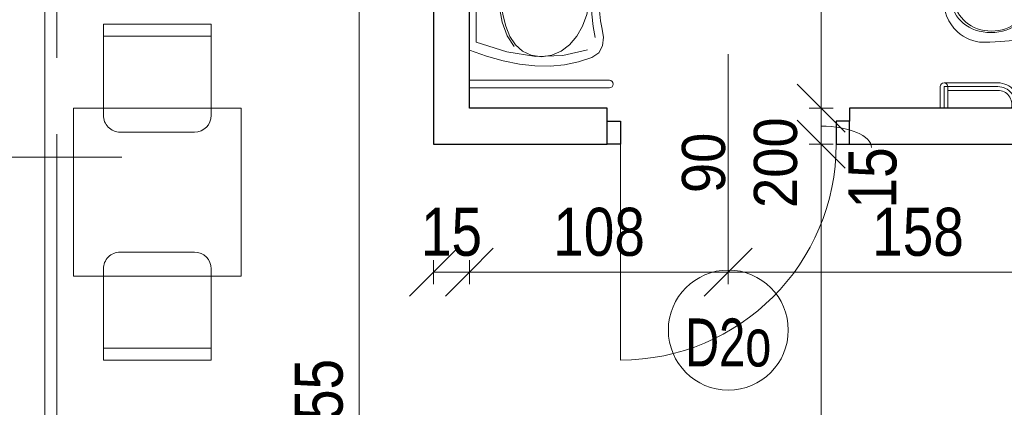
# Model space of a CAD drawing. Header units: centimetres. Extents: x -1631 to 21770, y -8842 to 3590.
# Tile 32 of 87: x -1228 to -818, y 2104 to 2265. Entities that reach past the tile are written whole.
import ezdxf

# ---------------------------------------------------------------- set-up
doc = ezdxf.new("R2010")
doc.units = ezdxf.units.CM
doc.linetypes.add('Oś', pattern=[222.25, 127, -31.75, 31.75, -31.75])
for name, color, linetype, lineweight in [('A-ANNO-DIMS', 211, 'Continuous', 13), ('A-ANNO-DIMS-100', 211, 'Continuous', 13), ('A-ANNO-NOTE', 131, 'Continuous', 9), ('A-DETL-GENF', 92, 'Continuous', 9), ('A-DETL-MEDM', 33, 'Continuous', 13), ('A-DOOR', 31, 'Continuous', 13), ('A-GLAZ-IDEN', 152, 'Continuous', 13), ('A-WALL', 113, 'Continuous', 13), ('A-WALL-IDEN', 211, 'Continuous', 13), ('I-FURN', 30, 'Continuous', 9), ('P-SANR-FIXT', 6, 'Continuous', 9), ('S-GRID', 1, 'Continuous', 13)]:
    doc.layers.add(name, color=color, linetype=linetype, lineweight=lineweight)
doc.styles.add('Arial', font='arial.ttf', dxfattribs={"width": 0.9, "height": 18})
doc.styles.add('Arial Narrow_5', font='ARIALN.TTF', dxfattribs={"height": 20})
doc.styles.add('Arial_1', font='arial.ttf', dxfattribs={"width": 0.7, "height": 20})
doc.styles.add('Arial_12', font='arial.ttf', dxfattribs={"width": 0.9, "height": 23})
doc.styles.add('Arial_13', font='arial.ttf', dxfattribs={"height": 0.2})
doc.dimstyles.new('Diagonal_1_100__0__wewnętrzne', dxfattribs={"dimscale": 30.48, "dimtxt": 20.468619, "dimasz": 0.656168, "dimexe": 0.164042, "dimexo": 0.0625, "dimgap": 0.032808, "dimtad": 1, "dimdec": 0, "dimdsep": 46, "dimtxsty": 'Arial Narrow_5', "dimblk1": 'OBLIQUE', "dimblk2": 'OBLIQUE', "dimsah": 1, "dimcen": 0.09, "dimazin": 0, "dimtfac": 1, "dimtdec": 4, "dimtix": 1, "dimtmove": 1, "dimatfit": 3, "dimfxl": 0, "dimtvp": 1, "dimtolj": 1, "dimtzin": 0, "dimarcsym": 0})
doc.dimstyles.new('Diagonal_1_100__0__wewnętrzne_1', dxfattribs={"dimscale": 30.48, "dimtxt": 20.468619, "dimasz": 0.656168, "dimexe": 0.164042, "dimexo": 0.0625, "dimgap": 0.032808, "dimtad": 1, "dimdec": 0, "dimdsep": 46, "dimtxsty": 'Arial Narrow_5', "dimblk1": 'OBLIQUE', "dimblk2": 'OBLIQUE', "dimsah": 1, "dimcen": 0.09, "dimazin": 0, "dimtfac": 1, "dimtdec": 4, "dimtix": 1, "dimtmove": 0, "dimatfit": 3, "dimfxl": 0, "dimtvp": 1, "dimtolj": 1, "dimtzin": 0, "dimarcsym": 0})
doc.dimstyles.new('Diagonal_1_100__0__wewnętrzne_2', dxfattribs={"dimscale": 30.48, "dimtxt": 20.468619, "dimasz": 0.656168, "dimexe": 0.164042, "dimexo": 0.0625, "dimgap": 0.032808, "dimtad": 1, "dimdec": 0, "dimdsep": 46, "dimtxsty": 'Arial Narrow_5', "dimblk1": 'OBLIQUE', "dimblk2": 'OBLIQUE', "dimsah": 1, "dimcen": 0.09, "dimazin": 0, "dimtfac": 1, "dimtdec": 4, "dimtix": 1, "dimtmove": 2, "dimatfit": 3, "dimfxl": 0, "dimtvp": 1, "dimtolj": 1, "dimtzin": 0, "dimarcsym": 0})

# ---------------------------------------------------------------- blocks, each defined once
blk = doc.blocks.new('Blat - Blat-1285693-5_piętro III __10_50 m_ - stan projektowany')
at = {"layer": 'I-FURN'}
for p, q in [((0, 70), (0, 0)), ((70, 70), (0, 70)), ((70, 0), (70, 70)), ((0, 0), (70, 0))]:
    blk.add_line(p, q, dxfattribs=at)
blk = doc.blocks.new('DRZWI 1S - automatyczna etykieta - Drzwi 90 _łazienkowe_-2364279-5_piętro III __10_50 m_ - stan projektowany')
at = {"layer": 'A-DETL-GENF'}
for p, q in [((-50.5, 7.5), (-50.5, -2)), ((-45, 7.5), (-50.5, 7.5)), ((-45, -2), (-45, 7.5)), ((50.5, 7.5), (45, 7.5)), ((45, 7.5), (45, -2)), ((50.5, -2), (50.5, 7.5)), ((-50.5, -2), (-45, -2)), ((45, -2), (50.5, -2))]:
    blk.add_line(p, q, dxfattribs=at)
at = {"layer": 'A-DETL-MEDM', "lineweight": 25}
for p, q in [((-45, 7.5), (-50.5, 7.5)), ((-50.5, 7.5), (-50.5, -2)), ((-45, -2), (-45, 7.5)), ((45, -2), (45, 7.5)), ((45, 7.5), (50.5, 7.5)), ((50.5, 7.5), (50.5, -2)), ((-50.5, -2), (-45, -2)), ((50.5, -2), (45, -2))]:
    blk.add_line(p, q, dxfattribs=at)
at = {"layer": 'A-DOOR'}
blk.add_line((45, 7.5), (45, 97.5), dxfattribs=at)
blk.add_arc((45, 7.5), 90, 90, 180, dxfattribs=at)
blk = doc.blocks.new('miska ustępowa dla N_35_5x54 wisząca koło narożna - Type 1-2357505-5_piętro III __10_50 m_ - stan projektowany')
at = {"layer": 'P-SANR-FIXT'}
for p, q in [((44.09, 92.2), (44.09, 11)), ((47.21, 92.2), (47.21, 11)), ((-23.38, 80.62), (-32.35, 80.62)), ((-23.38, 79.06), (-32.35, 79.06)), ((-23.38, 56.63), (-23.38, 79.06)), ((-21.82, 56.63), (-21.82, 79.06)), ((4.01, 77.03), (6.13, 78.05)), ((6.13, 78.05), (7.56, 78.51)), ((7.56, 78.51), (9.56, 78.98)), ((9.56, 78.98), (11.02, 79.17)), ((11.02, 79.17), (12.5, 79.25)), ((12.5, 79.25), (13.98, 79.17)), ((13.98, 79.17), (15.44, 78.98)), ((15.44, 78.98), (17.44, 78.51)), ((17.44, 78.51), (18.87, 78.05)), ((18.87, 78.05), (20.99, 77.03)), ((-32.35, 77.5), (-23.38, 77.5)), ((-24.94, 56.63), (-24.94, 77.5)), ((-0.58, 73.39), (1.02, 74.96)), ((1.02, 74.96), (2.75, 76.27)), ((2.75, 76.27), (4.01, 77.03)), ((20.99, 77.03), (22.25, 76.27)), ((22.25, 76.27), (23.98, 74.96)), ((23.98, 74.96), (25.58, 73.39)), ((-3.07, 69.78), (-2.34, 71.05)), ((-2.34, 71.05), (-1.51, 72.26)), ((-1.51, 72.26), (-0.58, 73.39)), ((25.58, 73.39), (26.51, 72.26)), ((26.51, 72.26), (27.34, 71.05)), ((27.34, 71.05), (28.07, 69.78)), ((-4.57, 65.68), (-4.19, 67.09)), ((-4.19, 67.09), (-3.69, 68.46)), ((-3.69, 68.46), (-3.07, 69.78)), ((28.07, 69.78), (28.69, 68.46)), ((28.69, 68.46), (29.19, 67.09)), ((29.19, 67.09), (29.57, 65.68)), ((-4.88, 59.89), (-4.82, 64.32)), ((-4.82, 64.32), (-4.57, 65.68)), ((29.57, 65.68), (29.53, 64.32)), ((29.53, 64.32), (29.58, 59.89)), ((-4.56, 55.56), (-4.88, 59.89)), ((29.58, 59.89), (29.22, 55.56)), ((-1.4, 11), (-4.56, 55.56)), ((29.22, 55.56), (26.4, 11)), ((8.17, 46.6), (8.17, 51.72)), ((17.32, 51.72), (17.32, 46.6)), ((16.4, 45.33), (9.09, 45.33)), ((3.32, 37.31), (6.14, 37.31)), ((4.69, 35.9), (4.69, 38.7)), ((18.43, 37.31), (21.25, 37.31)), ((19.8, 35.9), (19.8, 38.7))]:
    blk.add_line(p, q, dxfattribs=at)
for centre in [(4.69, 37.31), (19.8, 37.31)]:
    blk.add_circle(centre, 0.825, dxfattribs=at)
for centre, radius, start, end in [((45.65, 92.2), 1.56, 0, 180), ((-23.38, 79.06), 1.56, 360, 90), ((-23.38, 79.06), 1.56, 270, 360), ((-30.79, 56.63), 5.85, 254.5618, 0), ((-30.79, 56.63), 7.41, 257.8673, 0), ((-30.79, 56.63), 8.97, 260.0004, 0), ((12.74, 51.5), 4.58, 2.8022, 177.1978), ((9.34, 46.48), 1.17, 174.1101, 257.7661), ((16.15, 46.48), 1.17, 282.2339, 5.8899)]:
    blk.add_arc(centre, radius, start, end, dxfattribs=at)
for centre, major_axis, ratio in [((12.55, 59.51), (0, 16.33), 0.823529), ((12.55, 59.26), (0, 15.16), 0.845174)]:
    blk.add_ellipse(centre, major_axis=major_axis, ratio=ratio, dxfattribs=at)
blk = doc.blocks.new('umywalka dla N_65x56 koło - Type 1-2359175-5_piętro III __10_50 m_ - stan projektowany')
at = {"layer": 'P-SANR-FIXT'}
for p, q in [((-29.1, -65.9), (-29.1, -7.5)), ((-25.9, -65.9), (-25.9, -7.5)), ((-15.89, -14.7), (-13.31, -7.5)), ((38.31, -7.5), (40.89, -14.7)), ((50.9, -65.9), (50.9, -7.5)), ((54.1, -7.5), (54.1, -65.9)), ((-14.09, -23.15), (-10.01, -10.3)), ((-10.01, -10.3), (12.5, -10.3)), ((12.5, -10.3), (35.01, -10.3)), ((12.5, -18.23), (12.5, -11.72)), ((35.01, -10.3), (39.09, -23.15)), ((-17.85, -21.67), (-15.89, -14.7)), ((15.75, -14.98), (9.25, -14.98)), ((10.89, -14.3), (10.75, -14.98)), ((10.75, -14.98), (10.89, -15.66)), ((11.26, -13.74), (10.89, -14.3)), ((10.89, -15.66), (11.26, -16.21)), ((11.82, -13.36), (11.26, -13.74)), ((11.26, -16.21), (11.82, -16.59)), ((12.5, -13.22), (11.82, -13.36)), ((13.18, -13.36), (12.5, -13.22)), ((13.74, -13.74), (13.18, -13.36)), ((13.18, -16.59), (13.74, -16.21)), ((14.11, -14.3), (13.74, -13.74)), ((13.74, -16.21), (14.11, -15.66)), ((14.25, -14.98), (14.11, -14.3)), ((14.11, -15.66), (14.25, -14.98)), ((40.89, -14.7), (42.85, -21.67)), ((5.06, -19.92), (-1.64, -21.13)), ((12.43, -19.54), (5.06, -19.92)), ((11.82, -16.59), (12.5, -16.73)), ((19.81, -19.92), (12.43, -19.54)), ((12.5, -16.73), (13.18, -16.59)), ((26.51, -21.13), (19.81, -19.92)), ((-19.18, -28.39), (-17.85, -21.67)), ((-15.95, -35.24), (-14.09, -23.15)), ((-7.38, -23.21), (-11.89, -26.24)), ((-11.14, -26.76), (-7.63, -24.42)), ((-7.63, -24.42), (-3.39, -22.67)), ((-1.64, -21.13), (-7.38, -23.21)), ((-3.39, -22.67), (1.45, -21.46)), ((1.45, -21.46), (6.76, -20.76)), ((6.76, -20.76), (12.43, -20.54)), ((9.85, -23.86), (9.04, -25.06)), ((11.04, -23.06), (9.85, -23.86)), ((11.61, -24.39), (10.87, -24.89)), ((12.5, -22.76), (11.04, -23.06)), ((12.5, -24.21), (11.61, -24.39)), ((12.43, -20.54), (18.1, -20.76)), ((12.5, -31.76), (12.5, -21.26)), ((13.96, -23.06), (12.5, -22.76)), ((13.39, -24.39), (12.5, -24.21)), ((14.13, -24.89), (13.39, -24.39)), ((15.15, -23.86), (13.96, -23.06)), ((15.96, -25.06), (15.15, -23.86)), ((18.1, -20.76), (23.42, -21.46)), ((23.42, -21.46), (28.26, -22.67)), ((32.25, -23.21), (26.51, -21.13)), ((28.26, -22.67), (32.5, -24.42)), ((36.76, -26.24), (32.25, -23.21)), ((32.5, -24.42), (36.01, -26.76)), ((39.09, -23.15), (40.95, -35.24)), ((42.85, -21.67), (44.18, -28.39)), ((-19.89, -34.88), (-19.18, -28.39)), ((-13.8, -29.72), (-11.14, -26.76)), ((7.16, -26.51), (17.84, -26.51)), ((9.04, -25.06), (8.75, -26.51)), ((8.75, -26.51), (9.04, -27.97)), ((9.04, -27.97), (9.85, -29.16)), ((10.38, -25.62), (10.2, -26.51)), ((10.2, -26.51), (10.38, -27.41)), ((10.87, -24.89), (10.38, -25.62)), ((10.38, -27.41), (10.87, -28.14)), ((10.87, -28.14), (11.61, -28.63)), ((11.61, -28.63), (12.5, -28.81)), ((12.5, -28.81), (13.39, -28.63)), ((13.39, -28.63), (14.13, -28.14)), ((14.62, -25.62), (14.13, -24.89)), ((14.13, -28.14), (14.62, -27.41)), ((14.8, -26.51), (14.62, -25.62)), ((14.62, -27.41), (14.8, -26.51)), ((15.15, -29.16), (15.96, -27.97)), ((16.25, -26.51), (15.96, -25.06)), ((15.96, -27.97), (16.25, -26.51)), ((36.01, -26.76), (38.67, -29.72)), ((44.18, -28.39), (44.89, -34.88)), ((-15.49, -33.33), (-13.8, -29.72)), ((9.85, -29.16), (11.04, -29.97)), ((11.04, -29.97), (12.5, -30.26)), ((12.5, -30.26), (13.96, -29.97)), ((13.96, -29.97), (15.15, -29.16)), ((38.67, -29.72), (40.36, -33.33)), ((-19.97, -41.14), (-19.89, -34.88)), ((-16.08, -37.64), (-15.49, -33.33)), ((-15.64, -46.48), (-15.95, -35.24)), ((40.36, -33.33), (40.95, -37.64)), ((40.95, -35.24), (40.64, -46.48)), ((44.89, -34.88), (44.97, -41.14)), ((-15.49, -41.92), (-16.08, -37.64)), ((40.95, -37.64), (40.36, -41.92)), ((-19.42, -47.19), (-19.97, -41.14)), ((-13.79, -45.83), (-15.49, -41.92)), ((40.36, -41.92), (38.68, -45.83)), ((44.97, -41.14), (44.42, -47.19)), ((-18.22, -53.01), (-19.42, -47.19)), ((-13.17, -56.78), (-15.64, -46.48)), ((-11.11, -49.31), (-13.79, -45.83)), ((38.68, -45.83), (36.03, -49.31)), ((40.64, -46.48), (38.17, -56.78)), ((44.42, -47.19), (43.22, -53.01)), ((-16.38, -58.62), (-18.22, -53.01)), ((-7.59, -52.29), (-11.11, -49.31)), ((-3.33, -54.72), (-7.59, -52.29)), ((32.54, -52.29), (28.31, -54.72)), ((36.03, -49.31), (32.54, -52.29)), ((43.22, -53.01), (41.38, -58.62)), ((1.52, -56.54), (-3.33, -54.72)), ((6.84, -57.67), (1.52, -56.54)), ((23.49, -56.54), (18.18, -57.67)), ((28.31, -54.72), (23.49, -56.54)), ((-14.43, -61.47), (-16.38, -58.62)), ((-11.49, -63.08), (-14.43, -61.47)), ((-8.14, -60.01), (-3.44, -59.13)), ((-3.44, -59.13), (1.64, -58.58)), ((1.64, -58.58), (6.99, -58.24)), ((7.9, -61.54), (3.08, -61.79)), ((12.52, -58.06), (6.84, -57.67)), ((6.99, -58.24), (12.48, -58.02)), ((12.5, -61.51), (7.9, -61.54)), ((12.48, -58.02), (17.98, -58.24)), ((17.1, -61.54), (12.5, -61.51)), ((18.18, -57.67), (12.52, -58.06)), ((21.92, -61.79), (17.1, -61.54)), ((17.98, -58.24), (23.33, -58.58)), ((23.33, -58.58), (28.41, -59.13)), ((28.41, -59.13), (33.11, -60.01)), ((39.43, -61.47), (36.49, -63.08)), ((41.38, -58.62), (39.43, -61.47)), ((-7.9, -63.51), (-11.49, -63.08)), ((-3.96, -62.78), (-7.9, -63.51)), ((-1.14, -62.22), (-3.96, -62.78)), ((3.08, -61.79), (-1.14, -62.22)), ((26.14, -62.22), (21.92, -61.79)), ((28.96, -62.78), (26.14, -62.22)), ((32.9, -63.51), (28.96, -62.78)), ((36.49, -63.08), (32.9, -63.51))]:
    blk.add_line(p, q, dxfattribs=at)
for centre in [(-27.5, -65.9), (52.5, -65.9)]:
    blk.add_arc(centre, 1.6, 180, 0, dxfattribs=at)
blk = doc.blocks.new('krzesło - krzesło-823058-5_piętro III __10_50 m_ - stan projektowany')
at = {"layer": 'I-FURN'}
for p, q in [((-22.5, 22.5), (-22.5, -15.5)), ((22.5, 22.5), (-22.5, 22.5)), ((22.5, -15.5), (22.5, 22.5)), ((22.5, 17.5), (-22.5, 17.5)), ((-15.5, -22.5), (15.5, -22.5))]:
    blk.add_line(p, q, dxfattribs=at)
for centre, start, end in [((-15.5, -15.5), 180, 270), ((15.5, -15.5), 270, 0)]:
    blk.add_arc(centre, 7, start, end, dxfattribs=at)
blk = doc.blocks.new('krzesło - krzesło-1270919-5_piętro III __10_50 m_ - stan projektowany')
at = {"layer": 'I-FURN'}
for p, q in [((-15.5, 22.5), (15.5, 22.5)), ((-22.5, -22.5), (-22.5, 15.5)), ((22.5, 15.5), (22.5, -22.5)), ((22.5, -17.5), (-22.5, -17.5)), ((22.5, -22.5), (-22.5, -22.5))]:
    blk.add_line(p, q, dxfattribs=at)
for centre, start, end in [((-15.5, 15.5), 90, 180), ((15.5, 15.5), 360, 90)]:
    blk.add_arc(centre, 7, start, end, dxfattribs=at)
blk = doc.blocks.new('DIMBLOCK33-5_piętro III __10_50 m_ - stan projektowany')
at = {"layer": 'A-ANNO-DIMS-100', "transparency": 16777216}
for p, q in [((-1086.6, 2313.33), (-1096.6, 2323.33)), ((-1091.6, 2313.33), (-1081.6, 2313.33)), ((-1086.6, 2313.33), (-1091.6, 2313.33)), ((-1086.6, 1858.33), (-1086.6, 2313.33)), ((-1086.6, 2313.33), (-1076.6, 2303.33)), ((-1086.6, 1858.33), (-1096.6, 1868.33)), ((-1091.6, 1858.33), (-1081.6, 1858.33)), ((-1086.6, 1858.33), (-1091.6, 1858.33)), ((-1086.6, 1858.33), (-1076.6, 1848.33))]:
    blk.add_line(p, q, dxfattribs=at)
at = {"layer": 'A-ANNO-DIMS-100', "color": 0, "transparency": 16777216, "insert": (-1113.45, 2085.63), "char_height": 20, "width": 45.6158, "attachment_point": 1, "rotation": 90, "line_spacing_factor": 0.974696, "style": 'Arial Narrow_5'}
blk.add_mtext('455', dxfattribs=at)
blk = doc.blocks.new('_Oblique')
at = {"color": 0, "linetype": 'ByBlock', "lineweight": -2}
blk.add_line((-0.5, -0.5), (0.5, 0.5), dxfattribs=at)
blk = doc.blocks.new('DIMBLOCK113-5_piętro III __10_50 m_ - stan projektowany')
at = {"layer": 'A-ANNO-DIMS-100', "transparency": 16777216}
for p, q in [((-893.96, 2213.33), (-903.96, 2223.33)), ((-898.96, 2213.33), (-888.96, 2213.33)), ((-893.96, 2213.33), (-898.96, 2213.33)), ((-893.96, 1858.33), (-893.96, 2213.33)), ((-893.96, 2213.33), (-883.96, 2203.33)), ((-893.96, 1858.33), (-903.96, 1868.33)), ((-898.96, 1858.33), (-888.96, 1858.33)), ((-893.96, 1858.33), (-898.96, 1858.33)), ((-893.96, 1858.33), (-883.96, 1848.33))]:
    blk.add_line(p, q, dxfattribs=at)
at = {"layer": 'A-ANNO-DIMS-100', "color": 0, "transparency": 16777216, "insert": (-920.81, 2016.82), "char_height": 20, "width": 45.6158, "attachment_point": 1, "rotation": 90, "line_spacing_factor": 0.974696, "style": 'Arial Narrow_5'}
blk.add_mtext('355', dxfattribs=at)
blk = doc.blocks.new('DIMBLOCK114-5_piętro III __10_50 m_ - stan projektowany')
at = {"layer": 'A-ANNO-DIMS-100', "transparency": 16777216}
for p, q in [((-893.96, 2228.33), (-903.96, 2238.33)), ((-898.96, 2228.33), (-888.96, 2228.33)), ((-893.96, 2228.33), (-898.96, 2228.33)), ((-893.96, 2213.33), (-893.96, 2228.33)), ((-893.96, 2228.33), (-883.96, 2218.33)), ((-893.96, 2213.33), (-903.96, 2223.33)), ((-898.96, 2213.33), (-888.96, 2213.33)), ((-893.96, 2213.33), (-898.96, 2213.33)), ((-893.96, 2213.33), (-883.96, 2203.33))]:
    blk.add_line(p, q, dxfattribs=at)
blk.add_ellipse((-893.96, 2211.85), major_axis=(21.04, 0), ratio=0.426512, start_param=0, end_param=1.570796, dxfattribs=at)
at = {"layer": 'A-ANNO-DIMS-100', "color": 0, "transparency": 16777216, "insert": (-882.52, 2186.51), "char_height": 20, "width": 30.4105, "attachment_point": 1, "rotation": 90, "line_spacing_factor": 0.974696, "style": 'Arial Narrow_5'}
blk.add_mtext('15', dxfattribs=at)
blk = doc.blocks.new('DIMBLOCK115-5_piętro III __10_50 m_ - stan projektowany')
at = {"layer": 'A-ANNO-DIMS-100', "transparency": 16777216}
for p, q in [((-893.96, 2428.33), (-903.96, 2438.33)), ((-898.96, 2428.33), (-888.96, 2428.33)), ((-893.96, 2428.33), (-898.96, 2428.33)), ((-893.96, 2228.33), (-893.96, 2428.33)), ((-893.96, 2428.33), (-883.96, 2418.33)), ((-893.96, 2228.33), (-903.96, 2238.33)), ((-898.96, 2228.33), (-888.96, 2228.33)), ((-893.96, 2228.33), (-898.96, 2228.33)), ((-893.96, 2228.33), (-883.96, 2218.33))]:
    blk.add_line(p, q, dxfattribs=at)
at = {"layer": 'A-ANNO-DIMS-100', "color": 0, "transparency": 16777216, "insert": (-920.81, 2309.32), "char_height": 20, "width": 45.6158, "attachment_point": 1, "rotation": 90, "line_spacing_factor": 0.974696, "style": 'Arial Narrow_5'}
blk.add_mtext('200', dxfattribs=at)
blk = doc.blocks.new('DIMBLOCK181-5_piętro III __10_50 m_ - stan projektowany')
at = {"layer": 'A-ANNO-DIMS-100', "transparency": 16777216}
for p, q in [((-1055.62, 2159.95), (-1045.62, 2169.95)), ((-1040.62, 2159.95), (-1030.62, 2169.95)), ((-1055.62, 2164.95), (-1055.62, 2154.95)), ((-1055.62, 2159.95), (-1055.62, 2164.95)), ((-1040.62, 2164.95), (-1040.62, 2154.95)), ((-1040.62, 2159.95), (-1040.62, 2164.95)), ((-1055.62, 2159.95), (-1065.62, 2149.95)), ((-1055.62, 2159.95), (-1040.62, 2159.95)), ((-1040.62, 2159.95), (-1050.62, 2149.95))]:
    blk.add_line(p, q, dxfattribs=at)
at = {"layer": 'A-ANNO-DIMS-100', "color": 0, "transparency": 16777216, "insert": (-1060.79, 2186.8), "char_height": 20, "width": 30.4105, "attachment_point": 1, "line_spacing_factor": 0.974696, "style": 'Arial Narrow_5'}
blk.add_mtext('15', dxfattribs=at)
blk = doc.blocks.new('DIMBLOCK182-5_piętro III __10_50 m_ - stan projektowany')
at = {"layer": 'A-ANNO-DIMS-100', "transparency": 16777216}
for p, q in [((-1040.62, 2159.95), (-1030.62, 2169.95)), ((-932.63, 2159.95), (-922.63, 2169.95)), ((-1040.62, 2164.95), (-1040.62, 2154.95)), ((-1040.62, 2159.95), (-1040.62, 2164.95)), ((-932.63, 2164.95), (-932.63, 2154.95)), ((-932.63, 2159.95), (-932.63, 2164.95)), ((-1040.62, 2159.95), (-1050.62, 2149.95)), ((-1040.62, 2159.95), (-932.63, 2159.95)), ((-932.63, 2159.95), (-942.63, 2149.95))]:
    blk.add_line(p, q, dxfattribs=at)
at = {"layer": 'A-ANNO-DIMS-100', "color": 0, "transparency": 16777216, "insert": (-1005.63, 2186.8), "char_height": 20, "width": 45.6158, "attachment_point": 1, "line_spacing_factor": 0.974696, "style": 'Arial Narrow_5'}
blk.add_mtext('108', dxfattribs=at)
blk = doc.blocks.new('DIMBLOCK183-5_piętro III __10_50 m_ - stan projektowany')
at = {"layer": 'A-ANNO-DIMS-100', "transparency": 16777216}
for p, q in [((-932.63, 2159.95), (-922.63, 2169.95)), ((-774.62, 2159.95), (-764.62, 2169.95)), ((-932.63, 2164.95), (-932.63, 2154.95)), ((-932.63, 2159.95), (-932.63, 2164.95)), ((-774.62, 2164.95), (-774.62, 2154.95)), ((-774.62, 2159.95), (-774.62, 2164.95)), ((-932.63, 2159.95), (-942.63, 2149.95)), ((-932.63, 2159.95), (-774.62, 2159.95)), ((-774.62, 2159.95), (-784.62, 2149.95))]:
    blk.add_line(p, q, dxfattribs=at)
at = {"layer": 'A-ANNO-DIMS-100', "color": 0, "transparency": 16777216, "insert": (-872.63, 2186.8), "char_height": 20, "width": 45.6158, "attachment_point": 1, "line_spacing_factor": 0.974696, "style": 'Arial Narrow_5'}
blk.add_mtext('158', dxfattribs=at)
blk = doc.blocks.new('Okno_LD_typ 100 - metka _ wys_parapetu-2491833-5_piętro III __10_50 m_ - stan projektowany')
at = {"layer": 'A-GLAZ-IDEN'}
blk.add_line((0, 1.8925), (0, -0.3919), dxfattribs=at)
blk.add_circle((0, -0.0919), 0.3, dxfattribs=at)
at = {"layer": 'A-GLAZ-IDEN', "insert": (0.4711, 0.6634), "char_height": 0.2, "width": 0.48783, "attachment_point": 3, "rotation": 90, "line_spacing_factor": 0.936439, "style": 'Arial_13', "bg_fill": 3, "box_fill_scale": 1.25, "bg_fill_color": 256, "bg_fill_true_color": 13158600, "bg_fill_transparency": 0}
blk.add_mtext('\\pt1.27,2.54,3.81,5.08,6.35,7.62,8.89,10.16,11.43,12.7,13.97,15.24,16.51,17.78,19.05,20.32,21.59,22.86,24.13,25.4,26.67,27.94,29.21,30.48,31.75,33.02,34.29,35.56,36.83,38.1,39.37,40.64;hp= ', dxfattribs=at)

msp = doc.modelspace()

# ---------------------------------------------------------------- linework, layer by layer
at = {"layer": 'A-ANNO-NOTE', "lineweight": 13}
msp.add_line((-932.63, 2250.83), (-932.63, 2160.83), dxfattribs=at)
msp.add_line((-932.63, 2250.83), (-932.63, 2160.83), dxfattribs=at)
msp.add_circle((-932.63, 2135.83), 25, dxfattribs=at)
at = {"layer": 'A-WALL', "color": 7, "lineweight": 25}
for p, q in [((-1040.62, 2228.33), (-1040.62, 2428.33)), ((-1055.62, 2313.33), (-1055.62, 2213.33)), ((-983.13, 2228.33), (-1040.62, 2228.33)), ((-983.13, 2222.83), (-983.13, 2228.33)), ((-752.62, 2228.33), (-882.13, 2228.33)), ((-882.13, 2228.33), (-882.13, 2222.83)), ((-1055.62, 2213.33), (-983.13, 2213.33)), ((-882.13, 2213.33), (-752.62, 2213.33))]:
    msp.add_line(p, q, dxfattribs=at)
at = {"layer": 'A-WALL', "lineweight": 9}
msp.add_line((-1217.62, 2313.33), (-1217.62, 1863.33), dxfattribs=at)
at = {"layer": 'S-GRID', "linetype": 'Oś'}
msp.add_line((-1212.62, 2884.27), (-1212.62, 27.13), dxfattribs=at)

# ---------------------------------------------------------------- block references
at = {"layer": 'A-DOOR', "rotation": 180}
msp.add_blockref('DRZWI 1S - automatyczna etykieta - Drzwi 90 _łazienkowe_-2364279-5_piętro III __10_50 m_ - stan projektowany', (-932.63, 2220.83), dxfattribs=at)
at = {"layer": 'I-FURN', "rotation": 180}
for name, p in [('krzesło - krzesło-1270919-5_piętro III __10_50 m_ - stan projektowany', (-1170.73, 2240.83)), ('Blat - Blat-1285693-5_piętro III __10_50 m_ - stan projektowany', (-1135.73, 2228.33)), ('krzesło - krzesło-823058-5_piętro III __10_50 m_ - stan projektowany', (-1170.73, 2145.83))]:
    msp.add_blockref(name, p, dxfattribs=at)
at = {"layer": 'P-SANR-FIXT'}
for name, p, rotation in [('umywalka dla N_65x56 koło - Type 1-2359175-5_piętro III __10_50 m_ - stan projektowany', (-1048.12, 2265.83), 90.00000000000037), ('miska ustępowa dla N_35_5x54 wisząca koło narożna - Type 1-2357505-5_piętro III __10_50 m_ - stan projektowany', (-763.62, 2260.67), 90.0000000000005)]:
    msp.add_blockref(name, p, dxfattribs=dict(at, rotation=rotation))

# ---------------------------------------------------------------- texts
at = {"layer": 'A-ANNO-NOTE', "lineweight": 211, "char_height": 18, "attachment_point": 5, "rotation": 90, "line_spacing_factor": 0.936439, "style": 'Arial'}
for s, insert, width in [('\\pt114.3,228.6,342.9,457.2,571.5,685.8,800.1,914.4,1028.7,1143,1257.3,1371.6,1485.9,1600.2,1714.5,1828.8,1943.1,2057.4,2171.7,2286,2400.3,2514.6,2628.9,2743.2,2857.5,2971.8,3086.1,3200.4,3314.7,3429,3543.3,3657.6;200', (-912.86, 2205.59), 38.07), ('\\pt114.3,228.6,342.9,457.2,571.5,685.8,800.1,914.4,1028.7,1143,1257.3,1371.6,1485.9,1600.2,1714.5,1828.8,1943.1,2057.4,2171.7,2286,2400.3,2514.6,2628.9,2743.2,2857.5,2971.8,3086.1,3200.4,3314.7,3429,3543.3,3657.6;200', (-912.86, 2205.59), 38.07), ('\\pt114.3,228.6,342.9,457.2,571.5,685.8,800.1,914.4,1028.7,1143,1257.3,1371.6,1485.9,1600.2,1714.5,1828.8,1943.1,2057.4,2171.7,2286,2400.3,2514.6,2628.9,2743.2,2857.5,2971.8,3086.1,3200.4,3314.7,3429,3543.3,3657.6;90', (-942.86, 2205.5), 25.65)]:
    msp.add_mtext(s, dxfattribs=dict(at, insert=insert, width=width))
at = {"layer": 'A-ANNO-NOTE', "lineweight": 211, "insert": (-932.65, 2130.53), "char_height": 20, "width": 37.03, "attachment_point": 5, "line_spacing_factor": 0.936439, "style": 'Arial_1'}
msp.add_mtext('\\pt88.9,177.8,266.7,355.6,444.5,533.4,622.3,711.2,800.1,889,977.9,1066.8,1155.7,1244.6,1333.5,1422.4,1511.3,1600.2,1689.1,1778,1866.9,1955.8,2044.7,2133.6,2222.5,2311.4,2400.3,2489.2,2578.1,2667,2755.9,2844.8;D2o', dxfattribs=at)
at = {"layer": 'A-WALL-IDEN', "insert": (-1113.74, 2280.16), "char_height": 23, "width": 67.32, "attachment_point": 5, "line_spacing_factor": 0.936439, "style": 'Arial_12'}
msp.add_mtext('\\pt114.30011,228.59999,342.9001,457.19998,571.50009,685.79997,800.10008,914.39996,1028.70007,1142.99995,1257.30006,1371.59994,1485.90005,1600.19993,1714.50004,1828.79992,1943.10003,2057.39991,2171.70002,2285.9999,2400.30001,2514.59989,2628.9,2743.20011,2857.49999,2971.8001,3086.09998,3200.40009,3314.69997,3429.00008,3543.29996,3657.60007;S/1.1', dxfattribs=at)

# ---------------------------------------------------------------- dimensions: what is measured, and where the dimension line sits
at = {"layer": 'A-ANNO-DIMS'}
for base, p1, p2, angle, override, picture, middle in [((-893.96, 2428.33), (-898.96, 2228.33), (-898.96, 2428.33), 90, {"dimpost": '<>', "dimfxl": 200}, 'DIMBLOCK115-5_piętro III __10_50 m_ - stan projektowany', (-905.17, 2328.33)), ((-893.96, 2213.33), (-898.96, 1858.33), (-898.96, 2213.33), 90, {"dimpost": '<>', "dimfxl": 355}, 'DIMBLOCK113-5_piętro III __10_50 m_ - stan projektowany', (-905.17, 2035.83)), ((-932.63, 2159.95), (-1040.62, 2164.95), (-932.63, 2164.95), 0, {"dimpost": '<>', "dimfxl": 107.997908}, 'DIMBLOCK182-5_piętro III __10_50 m_ - stan projektowany', (-986.62, 2171.16)), ((-774.62, 2159.95), (-932.63, 2164.95), (-774.62, 2164.95), 0, {"dimpost": '<>', "dimfxl": 158.002092}, 'DIMBLOCK183-5_piętro III __10_50 m_ - stan projektowany', (-853.62, 2171.16))]:
    dim = msp.add_linear_dim(base=base, p1=p1, p2=p2, angle=angle, dimstyle='Diagonal_1_100__0__wewnętrzne_1', override=override, dxfattribs=at)
    dim.commit()
    dim.dimension.update_dxf_attribs({"geometry": picture, "text_midpoint": middle})
for base, p1, p2, dimstyle, override, picture, middle in [((-1086.6, 2313.33), (-1091.6, 1858.33), (-1091.6, 2313.33), 'Diagonal_1_100__0__wewnętrzne_2', {"dimpost": '<>', "dimfxl": 455}, 'DIMBLOCK33-5_piętro III __10_50 m_ - stan projektowany', (-1100.12, 2108.44)), ((-893.96, 2228.33), (-898.96, 2213.33), (-898.96, 2228.33), 'Diagonal_1_100__0__wewnętrzne', {"dimpost": '<>', "dimfxl": 15}, 'DIMBLOCK114-5_piętro III __10_50 m_ - stan projektowany', (-869.19, 2201.71))]:
    dim = msp.add_linear_dim(base=base, p1=p1, p2=p2, angle=90, dimstyle=dimstyle, override=override, dxfattribs=at)
    dim.commit()
    dim.dimension.update_dxf_attribs({"geometry": picture, "text_midpoint": middle, "dimtype": 160, "text_rotation": 90})
dim = msp.add_linear_dim(base=(-1040.62, 2159.95), p1=(-1055.62, 2164.95), p2=(-1040.62, 2164.95), dimstyle='Diagonal_1_100__0__wewnętrzne_1', override={"dimpost": '<>', "dimfxl": 15}, dxfattribs=at)
dim.commit()
dim.dimension.update_dxf_attribs({"geometry": 'DIMBLOCK181-5_piętro III __10_50 m_ - stan projektowany', "text_midpoint": (-1048.12, 2171.16)})

# ---------------------------------------------------------------- next in the draw order: block references
at = {"layer": 'A-GLAZ-IDEN', "xscale": 99.99999999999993, "yscale": 99.99999999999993, "zscale": 99.99999999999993, "rotation": 270.0000000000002}
msp.add_blockref('Okno_LD_typ 100 - metka _ wys_parapetu-2491833-5_piętro III __10_50 m_ - stan projektowany', (-1374.73, 2207.83), dxfattribs=at)

doc.saveas('drawing.dxf')
